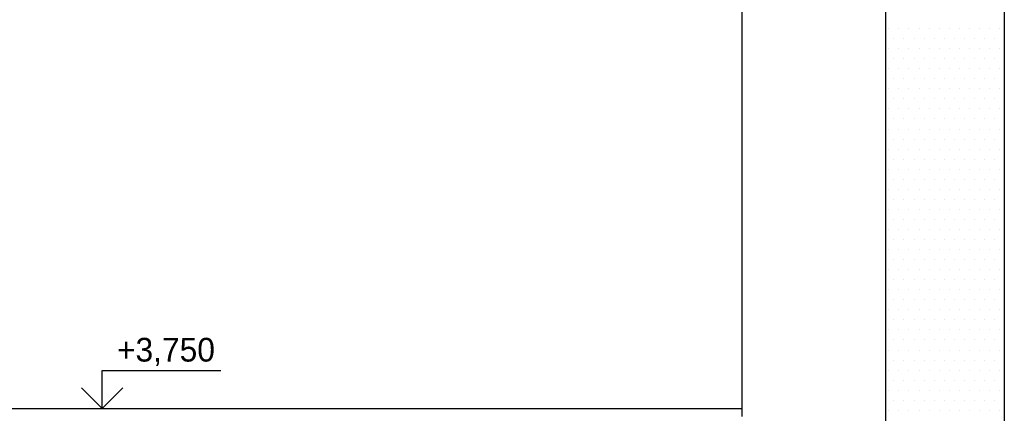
# Model space of a CAD drawing. Header units: millimetres. Extents: x 161070 to 520640, y 9197 to 248394.
# Tile 21 of 137: x 209047 to 215270, y 44225 to 46713. Entities that reach past the tile are written whole.
import ezdxf
from ezdxf.enums import TextEntityAlignment as Align

# ---------------------------------------------------------------- set-up
doc = ezdxf.new("R2010")
doc.units = ezdxf.units.MM
doc.header["$LTSCALE"] = 10
doc.styles.add('laplan N', font='txt')

msp = doc.modelspace()

# ---------------------------------------------------------------- linework, layer by layer
for p, q in [((215270, 50258.2), (215270, 40505.5)), ((214520, 49953), (214520, 40505.5)), ((213613, 44205.5), (213613, 48210.9)), ((214520, 46656.8), (214520, 46656.8)), ((214540.6, 46656.8), (214540.6, 46656.8)), ((214604.1, 46656.8), (214604.1, 46656.8)), ((214667.6, 46656.8), (214667.6, 46656.8)), ((214731.1, 46656.8), (214731.1, 46656.8)), ((214794.6, 46656.8), (214794.6, 46656.8)), ((214858.1, 46656.8), (214858.1, 46656.8)), ((214921.6, 46656.8), (214921.6, 46656.8)), ((214985.1, 46656.8), (214985.1, 46656.8)), ((214985.1, 46656.8), (214985.1, 46656.8)), ((215048.6, 46656.8), (215048.6, 46656.8)), ((215112.1, 46656.8), (215112.1, 46656.8)), ((215175.6, 46656.8), (215175.6, 46656.8)), ((215239.1, 46656.8), (215239.1, 46656.8)), ((214520, 46593.3), (214520, 46593.3)), ((214572.3, 46593.3), (214572.3, 46593.3)), ((214635.8, 46593.3), (214635.8, 46593.3)), ((214699.3, 46593.3), (214699.3, 46593.3)), ((214762.8, 46593.3), (214762.8, 46593.3)), ((214826.3, 46593.3), (214826.3, 46593.3)), ((214889.8, 46593.3), (214889.8, 46593.3)), ((214953.3, 46593.3), (214953.3, 46593.3)), ((215016.8, 46593.3), (215016.8, 46593.3)), ((215080.3, 46593.3), (215080.3, 46593.3)), ((215143.8, 46593.3), (215143.8, 46593.3)), ((215207.3, 46593.3), (215207.3, 46593.3)), ((214520, 46529.8), (214520, 46529.8)), ((214540.6, 46529.8), (214540.6, 46529.8)), ((214604.1, 46529.8), (214604.1, 46529.8)), ((214667.6, 46529.8), (214667.6, 46529.8)), ((214731.1, 46529.8), (214731.1, 46529.8)), ((214794.6, 46529.8), (214794.6, 46529.8)), ((214858.1, 46529.8), (214858.1, 46529.8)), ((214921.6, 46529.8), (214921.6, 46529.8)), ((214985.1, 46529.8), (214985.1, 46529.8)), ((215048.6, 46529.8), (215048.6, 46529.8)), ((215112.1, 46529.8), (215112.1, 46529.8)), ((215175.6, 46529.8), (215175.6, 46529.8)), ((215239.1, 46529.8), (215239.1, 46529.8)), ((214520, 46466.3), (214520, 46466.3)), ((214572.3, 46466.3), (214572.3, 46466.3)), ((214635.8, 46466.3), (214635.8, 46466.3)), ((214699.3, 46466.3), (214699.3, 46466.3)), ((214762.8, 46466.3), (214762.8, 46466.3)), ((214826.3, 46466.3), (214826.3, 46466.3)), ((214889.8, 46466.3), (214889.8, 46466.3)), ((214953.3, 46466.3), (214953.3, 46466.3)), ((215016.8, 46466.3), (215016.8, 46466.3)), ((215080.3, 46466.3), (215080.3, 46466.3)), ((215143.8, 46466.3), (215143.8, 46466.3)), ((215207.3, 46466.3), (215207.3, 46466.3)), ((214520, 46402.8), (214520, 46402.8)), ((214540.6, 46402.8), (214540.6, 46402.8)), ((214604.1, 46402.8), (214604.1, 46402.8)), ((214667.6, 46402.8), (214667.6, 46402.8)), ((214731.1, 46402.8), (214731.1, 46402.8)), ((214794.6, 46402.8), (214794.6, 46402.8)), ((214858.1, 46402.8), (214858.1, 46402.8)), ((214921.6, 46402.8), (214921.6, 46402.8)), ((214985.1, 46402.8), (214985.1, 46402.8)), ((215048.6, 46402.8), (215048.6, 46402.8)), ((215112.1, 46402.8), (215112.1, 46402.8)), ((215175.6, 46402.8), (215175.6, 46402.8)), ((215239.1, 46402.8), (215239.1, 46402.8)), ((214520, 46339.3), (214520, 46339.3)), ((214572.3, 46339.3), (214572.3, 46339.3)), ((214635.8, 46339.3), (214635.8, 46339.3)), ((214699.3, 46339.3), (214699.3, 46339.3)), ((214762.8, 46339.3), (214762.8, 46339.3)), ((214826.3, 46339.3), (214826.3, 46339.3)), ((214889.8, 46339.3), (214889.8, 46339.3)), ((214953.3, 46339.3), (214953.3, 46339.3)), ((215016.8, 46339.3), (215016.8, 46339.3)), ((215080.3, 46339.3), (215080.3, 46339.3)), ((215080.3, 46339.3), (215080.3, 46339.3)), ((215143.8, 46339.3), (215143.8, 46339.3)), ((215207.3, 46339.3), (215207.3, 46339.3)), ((214520, 46275.8), (214520, 46275.8)), ((214540.6, 46275.8), (214540.6, 46275.8)), ((214604.1, 46275.8), (214604.1, 46275.8)), ((214667.6, 46275.8), (214667.6, 46275.8)), ((214731.1, 46275.8), (214731.1, 46275.8)), ((214794.6, 46275.8), (214794.6, 46275.8)), ((214858.1, 46275.8), (214858.1, 46275.8)), ((214921.6, 46275.8), (214921.6, 46275.8)), ((214985.1, 46275.8), (214985.1, 46275.8)), ((215048.6, 46275.8), (215048.6, 46275.8)), ((215112.1, 46275.8), (215112.1, 46275.8)), ((215175.6, 46275.8), (215175.6, 46275.8)), ((215239.1, 46275.8), (215239.1, 46275.8)), ((214520, 46212.3), (214520, 46212.3)), ((214572.3, 46212.3), (214572.3, 46212.3)), ((214635.8, 46212.3), (214635.8, 46212.3)), ((214699.3, 46212.3), (214699.3, 46212.3)), ((214762.8, 46212.3), (214762.8, 46212.3)), ((214826.3, 46212.3), (214826.3, 46212.3)), ((214889.8, 46212.3), (214889.8, 46212.3)), ((214953.3, 46212.3), (214953.3, 46212.3)), ((215016.8, 46212.3), (215016.8, 46212.3)), ((215080.3, 46212.3), (215080.3, 46212.3)), ((215143.8, 46212.3), (215143.8, 46212.3)), ((215207.3, 46212.3), (215207.3, 46212.3)), ((214520, 46148.8), (214520, 46148.8)), ((214540.6, 46148.8), (214540.6, 46148.8)), ((214604.1, 46148.8), (214604.1, 46148.8)), ((214667.6, 46148.8), (214667.6, 46148.8)), ((214731.1, 46148.8), (214731.1, 46148.8)), ((214794.6, 46148.8), (214794.6, 46148.8)), ((214858.1, 46148.8), (214858.1, 46148.8)), ((214921.6, 46148.8), (214921.6, 46148.8)), ((214985.1, 46148.8), (214985.1, 46148.8)), ((215048.6, 46148.8), (215048.6, 46148.8)), ((215112.1, 46148.8), (215112.1, 46148.8)), ((215175.6, 46148.8), (215175.6, 46148.8)), ((215239.1, 46148.8), (215239.1, 46148.8)), ((214520, 46085.3), (214520, 46085.3)), ((214572.3, 46085.3), (214572.3, 46085.3)), ((214635.8, 46085.3), (214635.8, 46085.3)), ((214699.3, 46085.3), (214699.3, 46085.3)), ((214762.8, 46085.3), (214762.8, 46085.3)), ((214826.3, 46085.3), (214826.3, 46085.3)), ((214889.8, 46085.3), (214889.8, 46085.3)), ((214953.3, 46085.3), (214953.3, 46085.3)), ((215016.8, 46085.3), (215016.8, 46085.3)), ((215080.3, 46085.3), (215080.3, 46085.3)), ((215143.8, 46085.3), (215143.8, 46085.3)), ((215207.3, 46085.3), (215207.3, 46085.3)), ((214520, 46021.8), (214520, 46021.8)), ((214540.6, 46021.8), (214540.6, 46021.8)), ((214604.1, 46021.8), (214604.1, 46021.8)), ((214667.6, 46021.8), (214667.6, 46021.8)), ((214731.1, 46021.8), (214731.1, 46021.8)), ((214794.6, 46021.8), (214794.6, 46021.8)), ((214858.1, 46021.8), (214858.1, 46021.8)), ((214921.6, 46021.8), (214921.6, 46021.8)), ((214985.1, 46021.8), (214985.1, 46021.8)), ((215048.6, 46021.8), (215048.6, 46021.8)), ((215112.1, 46021.8), (215112.1, 46021.8)), ((215175.6, 46021.8), (215175.6, 46021.8)), ((215175.6, 46021.8), (215175.6, 46021.8)), ((215239.1, 46021.8), (215239.1, 46021.8)), ((214520, 45958.3), (214520, 45958.3)), ((214572.3, 45958.3), (214572.3, 45958.3)), ((214635.8, 45958.3), (214635.8, 45958.3)), ((214699.3, 45958.3), (214699.3, 45958.3)), ((214762.8, 45958.3), (214762.8, 45958.3)), ((214826.3, 45958.3), (214826.3, 45958.3)), ((214889.8, 45958.3), (214889.8, 45958.3)), ((214953.3, 45958.3), (214953.3, 45958.3)), ((215016.8, 45958.3), (215016.8, 45958.3)), ((215080.3, 45958.3), (215080.3, 45958.3)), ((215143.8, 45958.3), (215143.8, 45958.3)), ((215207.3, 45958.3), (215207.3, 45958.3)), ((214520, 45894.8), (214520, 45894.8)), ((214540.6, 45894.8), (214540.6, 45894.8)), ((214604.1, 45894.8), (214604.1, 45894.8)), ((214667.6, 45894.8), (214667.6, 45894.8)), ((214731.1, 45894.8), (214731.1, 45894.8)), ((214794.6, 45894.8), (214794.6, 45894.8)), ((214858.1, 45894.8), (214858.1, 45894.8)), ((214921.6, 45894.8), (214921.6, 45894.8)), ((214985.1, 45894.8), (214985.1, 45894.8)), ((215048.6, 45894.8), (215048.6, 45894.8)), ((215112.1, 45894.8), (215112.1, 45894.8)), ((215175.6, 45894.8), (215175.6, 45894.8)), ((215239.1, 45894.8), (215239.1, 45894.8)), ((214520, 45831.3), (214520, 45831.3)), ((214572.3, 45831.3), (214572.3, 45831.3)), ((214635.8, 45831.3), (214635.8, 45831.3)), ((214699.3, 45831.3), (214699.3, 45831.3)), ((214762.8, 45831.3), (214762.8, 45831.3)), ((214826.3, 45831.3), (214826.3, 45831.3)), ((214889.8, 45831.3), (214889.8, 45831.3)), ((214953.3, 45831.3), (214953.3, 45831.3)), ((215016.8, 45831.3), (215016.8, 45831.3)), ((215080.3, 45831.3), (215080.3, 45831.3)), ((215143.8, 45831.3), (215143.8, 45831.3)), ((215207.3, 45831.3), (215207.3, 45831.3)), ((214520, 45767.8), (214520, 45767.8)), ((214540.6, 45767.8), (214540.6, 45767.8)), ((214604.1, 45767.8), (214604.1, 45767.8)), ((214667.6, 45767.8), (214667.6, 45767.8)), ((214731.1, 45767.8), (214731.1, 45767.8)), ((214794.6, 45767.8), (214794.6, 45767.8)), ((214858.1, 45767.8), (214858.1, 45767.8)), ((214921.6, 45767.8), (214921.6, 45767.8)), ((214985.1, 45767.8), (214985.1, 45767.8)), ((215048.6, 45767.8), (215048.6, 45767.8)), ((215112.1, 45767.8), (215112.1, 45767.8)), ((215175.6, 45767.8), (215175.6, 45767.8)), ((215239.1, 45767.8), (215239.1, 45767.8)), ((214520, 45704.3), (214520, 45704.3)), ((214572.3, 45704.3), (214572.3, 45704.3)), ((214635.8, 45704.3), (214635.8, 45704.3)), ((214699.3, 45704.3), (214699.3, 45704.3)), ((214762.8, 45704.3), (214762.8, 45704.3)), ((214826.3, 45704.3), (214826.3, 45704.3)), ((214889.8, 45704.3), (214889.8, 45704.3)), ((214953.3, 45704.3), (214953.3, 45704.3)), ((215016.8, 45704.3), (215016.8, 45704.3)), ((215080.3, 45704.3), (215080.3, 45704.3)), ((215143.8, 45704.3), (215143.8, 45704.3)), ((215207.3, 45704.3), (215207.3, 45704.3)), ((214520, 45640.8), (214520, 45640.8)), ((214520, 45640.8), (214520, 45640.8)), ((214540.6, 45640.8), (214540.6, 45640.8)), ((214604.1, 45640.8), (214604.1, 45640.8)), ((214667.6, 45640.8), (214667.6, 45640.8)), ((214731.1, 45640.8), (214731.1, 45640.8)), ((214794.6, 45640.8), (214794.6, 45640.8)), ((214858.1, 45640.8), (214858.1, 45640.8)), ((214921.6, 45640.8), (214921.6, 45640.8)), ((214985.1, 45640.8), (214985.1, 45640.8)), ((215048.6, 45640.8), (215048.6, 45640.8)), ((215112.1, 45640.8), (215112.1, 45640.8)), ((215175.6, 45640.8), (215175.6, 45640.8)), ((215239.1, 45640.8), (215239.1, 45640.8)), ((214520, 45577.3), (214520, 45577.3)), ((214572.3, 45577.3), (214572.3, 45577.3)), ((214635.8, 45577.3), (214635.8, 45577.3)), ((214699.3, 45577.3), (214699.3, 45577.3)), ((214762.8, 45577.3), (214762.8, 45577.3)), ((214826.3, 45577.3), (214826.3, 45577.3)), ((214889.8, 45577.3), (214889.8, 45577.3)), ((214953.3, 45577.3), (214953.3, 45577.3)), ((215016.8, 45577.3), (215016.8, 45577.3)), ((215080.3, 45577.3), (215080.3, 45577.3)), ((215143.8, 45577.3), (215143.8, 45577.3)), ((215207.3, 45577.3), (215207.3, 45577.3)), ((214520, 45513.8), (214520, 45513.8)), ((214540.6, 45513.8), (214540.6, 45513.8)), ((214604.1, 45513.8), (214604.1, 45513.8)), ((214667.6, 45513.8), (214667.6, 45513.8)), ((214731.1, 45513.8), (214731.1, 45513.8)), ((214794.6, 45513.8), (214794.6, 45513.8)), ((214858.1, 45513.8), (214858.1, 45513.8)), ((214921.6, 45513.8), (214921.6, 45513.8)), ((214985.1, 45513.8), (214985.1, 45513.8)), ((215048.6, 45513.8), (215048.6, 45513.8)), ((215112.1, 45513.8), (215112.1, 45513.8)), ((215175.6, 45513.8), (215175.6, 45513.8)), ((215239.1, 45513.8), (215239.1, 45513.8)), ((214520, 45450.3), (214520, 45450.3)), ((214572.3, 45450.3), (214572.3, 45450.3)), ((214635.8, 45450.3), (214635.8, 45450.3)), ((214699.3, 45450.3), (214699.3, 45450.3)), ((214762.8, 45450.3), (214762.8, 45450.3)), ((214826.3, 45450.3), (214826.3, 45450.3)), ((214889.8, 45450.3), (214889.8, 45450.3)), ((214953.3, 45450.3), (214953.3, 45450.3)), ((215016.8, 45450.3), (215016.8, 45450.3)), ((215080.3, 45450.3), (215080.3, 45450.3)), ((215143.8, 45450.3), (215143.8, 45450.3)), ((215207.3, 45450.3), (215207.3, 45450.3)), ((214520, 45386.8), (214520, 45386.8)), ((214540.6, 45386.8), (214540.6, 45386.8)), ((214604.1, 45386.8), (214604.1, 45386.8)), ((214667.6, 45386.8), (214667.6, 45386.8)), ((214731.1, 45386.8), (214731.1, 45386.8)), ((214794.6, 45386.8), (214794.6, 45386.8)), ((214858.1, 45386.8), (214858.1, 45386.8)), ((214921.6, 45386.8), (214921.6, 45386.8)), ((214985.1, 45386.8), (214985.1, 45386.8)), ((215048.6, 45386.8), (215048.6, 45386.8)), ((215112.1, 45386.8), (215112.1, 45386.8)), ((215175.6, 45386.8), (215175.6, 45386.8)), ((215239.1, 45386.8), (215239.1, 45386.8)), ((214520, 45323.3), (214520, 45323.3)), ((214572.3, 45323.3), (214572.3, 45323.3)), ((214572.3, 45323.3), (214572.3, 45323.3)), ((214635.8, 45323.3), (214635.8, 45323.3)), ((214699.3, 45323.3), (214699.3, 45323.3)), ((214762.8, 45323.3), (214762.8, 45323.3)), ((214826.3, 45323.3), (214826.3, 45323.3)), ((214889.8, 45323.3), (214889.8, 45323.3)), ((214953.3, 45323.3), (214953.3, 45323.3)), ((215016.8, 45323.3), (215016.8, 45323.3)), ((215080.3, 45323.3), (215080.3, 45323.3)), ((215143.8, 45323.3), (215143.8, 45323.3)), ((215207.3, 45323.3), (215207.3, 45323.3)), ((214520, 45259.8), (214520, 45259.8)), ((214540.6, 45259.8), (214540.6, 45259.8)), ((214604.1, 45259.8), (214604.1, 45259.8)), ((214667.6, 45259.8), (214667.6, 45259.8)), ((214731.1, 45259.8), (214731.1, 45259.8)), ((214794.6, 45259.8), (214794.6, 45259.8)), ((214858.1, 45259.8), (214858.1, 45259.8)), ((214921.6, 45259.8), (214921.6, 45259.8)), ((214985.1, 45259.8), (214985.1, 45259.8)), ((215048.6, 45259.8), (215048.6, 45259.8)), ((215112.1, 45259.8), (215112.1, 45259.8)), ((215175.6, 45259.8), (215175.6, 45259.8)), ((215239.1, 45259.8), (215239.1, 45259.8)), ((214520, 45196.3), (214520, 45196.3)), ((214572.3, 45196.3), (214572.3, 45196.3)), ((214635.8, 45196.3), (214635.8, 45196.3)), ((214699.3, 45196.3), (214699.3, 45196.3)), ((214762.8, 45196.3), (214762.8, 45196.3)), ((214826.3, 45196.3), (214826.3, 45196.3)), ((214889.8, 45196.3), (214889.8, 45196.3)), ((214953.3, 45196.3), (214953.3, 45196.3)), ((215016.8, 45196.3), (215016.8, 45196.3)), ((215080.3, 45196.3), (215080.3, 45196.3)), ((215143.8, 45196.3), (215143.8, 45196.3)), ((215207.3, 45196.3), (215207.3, 45196.3)), ((214520, 45132.8), (214520, 45132.8)), ((214540.6, 45132.8), (214540.6, 45132.8)), ((214604.1, 45132.8), (214604.1, 45132.8)), ((214667.6, 45132.8), (214667.6, 45132.8)), ((214731.1, 45132.8), (214731.1, 45132.8)), ((214794.6, 45132.8), (214794.6, 45132.8)), ((214858.1, 45132.8), (214858.1, 45132.8)), ((214921.6, 45132.8), (214921.6, 45132.8)), ((214985.1, 45132.8), (214985.1, 45132.8)), ((215048.6, 45132.8), (215048.6, 45132.8)), ((215112.1, 45132.8), (215112.1, 45132.8)), ((215175.6, 45132.8), (215175.6, 45132.8)), ((215239.1, 45132.8), (215239.1, 45132.8)), ((214520, 45069.3), (214520, 45069.3)), ((214572.3, 45069.3), (214572.3, 45069.3)), ((214635.8, 45069.3), (214635.8, 45069.3)), ((214699.3, 45069.3), (214699.3, 45069.3)), ((214762.8, 45069.3), (214762.8, 45069.3)), ((214826.3, 45069.3), (214826.3, 45069.3)), ((214889.8, 45069.3), (214889.8, 45069.3)), ((214953.3, 45069.3), (214953.3, 45069.3)), ((215016.8, 45069.3), (215016.8, 45069.3)), ((215080.3, 45069.3), (215080.3, 45069.3)), ((215143.8, 45069.3), (215143.8, 45069.3)), ((215207.3, 45069.3), (215207.3, 45069.3)), ((214520, 45005.8), (214520, 45005.8)), ((214540.6, 45005.8), (214540.6, 45005.8)), ((214604.1, 45005.8), (214604.1, 45005.8)), ((214667.6, 45005.8), (214667.6, 45005.8)), ((214667.6, 45005.8), (214667.6, 45005.8)), ((214731.1, 45005.8), (214731.1, 45005.8)), ((214794.6, 45005.8), (214794.6, 45005.8)), ((214858.1, 45005.8), (214858.1, 45005.8)), ((214921.6, 45005.8), (214921.6, 45005.8)), ((214985.1, 45005.8), (214985.1, 45005.8)), ((215048.6, 45005.8), (215048.6, 45005.8)), ((215112.1, 45005.8), (215112.1, 45005.8)), ((215175.6, 45005.8), (215175.6, 45005.8)), ((215239.1, 45005.8), (215239.1, 45005.8)), ((214520, 44942.3), (214520, 44942.3)), ((214572.3, 44942.3), (214572.3, 44942.3)), ((214635.8, 44942.3), (214635.8, 44942.3)), ((214699.3, 44942.3), (214699.3, 44942.3)), ((214762.8, 44942.3), (214762.8, 44942.3)), ((214826.3, 44942.3), (214826.3, 44942.3)), ((214889.8, 44942.3), (214889.8, 44942.3)), ((214953.3, 44942.3), (214953.3, 44942.3)), ((215016.8, 44942.3), (215016.8, 44942.3)), ((215080.3, 44942.3), (215080.3, 44942.3)), ((215143.8, 44942.3), (215143.8, 44942.3)), ((215207.3, 44942.3), (215207.3, 44942.3)), ((214520, 44878.8), (214520, 44878.8)), ((214540.6, 44878.8), (214540.6, 44878.8)), ((214604.1, 44878.8), (214604.1, 44878.8)), ((214667.6, 44878.8), (214667.6, 44878.8)), ((214731.1, 44878.8), (214731.1, 44878.8)), ((214794.6, 44878.8), (214794.6, 44878.8)), ((214858.1, 44878.8), (214858.1, 44878.8)), ((214921.6, 44878.8), (214921.6, 44878.8)), ((214985.1, 44878.8), (214985.1, 44878.8)), ((215048.6, 44878.8), (215048.6, 44878.8)), ((215112.1, 44878.8), (215112.1, 44878.8)), ((215175.6, 44878.8), (215175.6, 44878.8)), ((215239.1, 44878.8), (215239.1, 44878.8)), ((214520, 44815.3), (214520, 44815.3)), ((214572.3, 44815.3), (214572.3, 44815.3)), ((214635.8, 44815.3), (214635.8, 44815.3)), ((214699.3, 44815.3), (214699.3, 44815.3)), ((214762.8, 44815.3), (214762.8, 44815.3)), ((214826.3, 44815.3), (214826.3, 44815.3)), ((214889.8, 44815.3), (214889.8, 44815.3)), ((214953.3, 44815.3), (214953.3, 44815.3)), ((215016.8, 44815.3), (215016.8, 44815.3)), ((215080.3, 44815.3), (215080.3, 44815.3)), ((215143.8, 44815.3), (215143.8, 44815.3)), ((215207.3, 44815.3), (215207.3, 44815.3)), ((214520, 44751.8), (214520, 44751.8)), ((214540.6, 44751.8), (214540.6, 44751.8)), ((214604.1, 44751.8), (214604.1, 44751.8)), ((214667.6, 44751.8), (214667.6, 44751.8)), ((214731.1, 44751.8), (214731.1, 44751.8)), ((214794.6, 44751.8), (214794.6, 44751.8)), ((214858.1, 44751.8), (214858.1, 44751.8)), ((214921.6, 44751.8), (214921.6, 44751.8)), ((214985.1, 44751.8), (214985.1, 44751.8)), ((215048.6, 44751.8), (215048.6, 44751.8)), ((215112.1, 44751.8), (215112.1, 44751.8)), ((215175.6, 44751.8), (215175.6, 44751.8)), ((215239.1, 44751.8), (215239.1, 44751.8)), ((214520, 44688.3), (214520, 44688.3)), ((214572.3, 44688.3), (214572.3, 44688.3)), ((214635.8, 44688.3), (214635.8, 44688.3)), ((214699.3, 44688.3), (214699.3, 44688.3)), ((214762.8, 44688.3), (214762.8, 44688.3)), ((214762.8, 44688.3), (214762.8, 44688.3)), ((214826.3, 44688.3), (214826.3, 44688.3)), ((214889.8, 44688.3), (214889.8, 44688.3)), ((214953.3, 44688.3), (214953.3, 44688.3)), ((215016.8, 44688.3), (215016.8, 44688.3)), ((215080.3, 44688.3), (215080.3, 44688.3)), ((215143.8, 44688.3), (215143.8, 44688.3)), ((215207.3, 44688.3), (215207.3, 44688.3)), ((214520, 44624.8), (214520, 44624.8)), ((214540.6, 44624.8), (214540.6, 44624.8)), ((214604.1, 44624.8), (214604.1, 44624.8)), ((214667.6, 44624.8), (214667.6, 44624.8)), ((214731.1, 44624.8), (214731.1, 44624.8)), ((214794.6, 44624.8), (214794.6, 44624.8)), ((214858.1, 44624.8), (214858.1, 44624.8)), ((214921.6, 44624.8), (214921.6, 44624.8)), ((214985.1, 44624.8), (214985.1, 44624.8)), ((215048.6, 44624.8), (215048.6, 44624.8)), ((215112.1, 44624.8), (215112.1, 44624.8)), ((215175.6, 44624.8), (215175.6, 44624.8)), ((215239.1, 44624.8), (215239.1, 44624.8)), ((214520, 44561.3), (214520, 44561.3)), ((214572.3, 44561.3), (214572.3, 44561.3)), ((214635.8, 44561.3), (214635.8, 44561.3)), ((214699.3, 44561.3), (214699.3, 44561.3)), ((214762.8, 44561.3), (214762.8, 44561.3)), ((214826.3, 44561.3), (214826.3, 44561.3)), ((214889.8, 44561.3), (214889.8, 44561.3)), ((214953.3, 44561.3), (214953.3, 44561.3)), ((215016.8, 44561.3), (215016.8, 44561.3)), ((215080.3, 44561.3), (215080.3, 44561.3)), ((215143.8, 44561.3), (215143.8, 44561.3)), ((215207.3, 44561.3), (215207.3, 44561.3)), ((214520, 44497.8), (214520, 44497.8)), ((214540.6, 44497.8), (214540.6, 44497.8)), ((214604.1, 44497.8), (214604.1, 44497.8)), ((214667.6, 44497.8), (214667.6, 44497.8)), ((214731.1, 44497.8), (214731.1, 44497.8)), ((214794.6, 44497.8), (214794.6, 44497.8)), ((214858.1, 44497.8), (214858.1, 44497.8)), ((214921.6, 44497.8), (214921.6, 44497.8)), ((214985.1, 44497.8), (214985.1, 44497.8)), ((215048.6, 44497.8), (215048.6, 44497.8)), ((215112.1, 44497.8), (215112.1, 44497.8)), ((215175.6, 44497.8), (215175.6, 44497.8)), ((215239.1, 44497.8), (215239.1, 44497.8)), ((209568.4, 44255.5), (209568.4, 44495.5)), ((209568.4, 44495.5), (209568.4, 44495.5)), ((209568.4, 44495.5), (210318.3, 44495.5)), ((214520, 44434.3), (214520, 44434.3)), ((214572.3, 44434.3), (214572.3, 44434.3)), ((214635.8, 44434.3), (214635.8, 44434.3)), ((214699.3, 44434.3), (214699.3, 44434.3)), ((214762.8, 44434.3), (214762.8, 44434.3)), ((214826.3, 44434.3), (214826.3, 44434.3)), ((214889.8, 44434.3), (214889.8, 44434.3)), ((214953.3, 44434.3), (214953.3, 44434.3)), ((215016.8, 44434.3), (215016.8, 44434.3)), ((215080.3, 44434.3), (215080.3, 44434.3)), ((215143.8, 44434.3), (215143.8, 44434.3)), ((215207.3, 44434.3), (215207.3, 44434.3)), ((209437.2, 44386.7), (209568.4, 44255.5)), ((209568.4, 44255.5), (209699.7, 44386.7)), ((214520, 44370.8), (214520, 44370.8)), ((214540.6, 44370.8), (214540.6, 44370.8)), ((214604.1, 44370.8), (214604.1, 44370.8)), ((214667.6, 44370.8), (214667.6, 44370.8)), ((214731.1, 44370.8), (214731.1, 44370.8)), ((214794.6, 44370.8), (214794.6, 44370.8)), ((214858.1, 44370.8), (214858.1, 44370.8)), ((214858.1, 44370.8), (214858.1, 44370.8)), ((214921.6, 44370.8), (214921.6, 44370.8)), ((214985.1, 44370.8), (214985.1, 44370.8)), ((215048.6, 44370.8), (215048.6, 44370.8)), ((215112.1, 44370.8), (215112.1, 44370.8)), ((215175.6, 44370.8), (215175.6, 44370.8)), ((215239.1, 44370.8), (215239.1, 44370.8)), ((206297.2, 44255.5), (213613, 44255.5)), ((209343.4, 44255.5), (210093.4, 44255.5)), ((214520, 44307.3), (214520, 44307.3)), ((214572.3, 44307.3), (214572.3, 44307.3)), ((214635.8, 44307.3), (214635.8, 44307.3)), ((214699.3, 44307.3), (214699.3, 44307.3)), ((214762.8, 44307.3), (214762.8, 44307.3)), ((214826.3, 44307.3), (214826.3, 44307.3)), ((214889.8, 44307.3), (214889.8, 44307.3)), ((214953.3, 44307.3), (214953.3, 44307.3)), ((215016.8, 44307.3), (215016.8, 44307.3)), ((215080.3, 44307.3), (215080.3, 44307.3)), ((215143.8, 44307.3), (215143.8, 44307.3)), ((215207.3, 44307.3), (215207.3, 44307.3)), ((214520, 44243.8), (214520, 44243.8)), ((214540.6, 44243.8), (214540.6, 44243.8)), ((214604.1, 44243.8), (214604.1, 44243.8)), ((214667.6, 44243.8), (214667.6, 44243.8)), ((214731.1, 44243.8), (214731.1, 44243.8)), ((214794.6, 44243.8), (214794.6, 44243.8)), ((214858.1, 44243.8), (214858.1, 44243.8)), ((214921.6, 44243.8), (214921.6, 44243.8)), ((214985.1, 44243.8), (214985.1, 44243.8)), ((215048.6, 44243.8), (215048.6, 44243.8)), ((215112.1, 44243.8), (215112.1, 44243.8)), ((215175.6, 44243.8), (215175.6, 44243.8)), ((215239.1, 44243.8), (215239.1, 44243.8))]:
    msp.add_line(p, q)

# ---------------------------------------------------------------- texts
at = {"style": 'laplan N'}
msp.add_text('+3,750', height=150, dxfattribs=at).set_placement((210280.8, 44701.7), align=Align.TOP_RIGHT)

doc.saveas('drawing.dxf')
